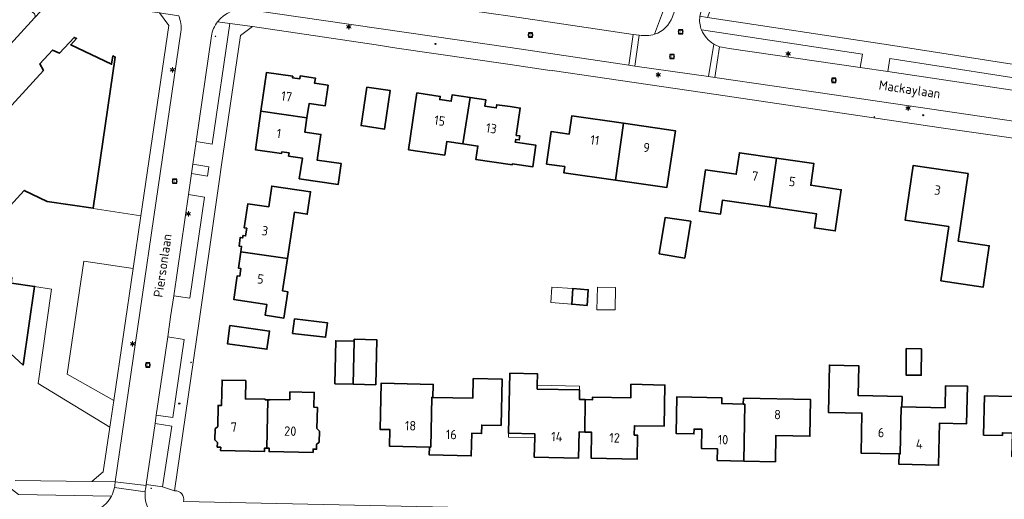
# Model space of a CAD drawing. Header units: metres. Extents: x 140853 to 145288, y 474558 to 480269.
# Tile 230 of 256: x 143906 to 144095, y 478140 to 478232. Entities that reach past the tile are written whole.
import ezdxf
from ezdxf.enums import TextEntityAlignment as Align

# ---------------------------------------------------------------- set-up
doc = ezdxf.new("R2010")
doc.units = ezdxf.units.M
doc.header["$MEASUREMENT"] = 0
for name, color, linetype, lineweight in [('B-WE-GR-BEPLANTING_CULTUUR_HEESTERS-G', 90, 'Continuous', 18), ('B-WE-GR-GRAS_KRUIDENRIJK-G', 80, 'Continuous', 18), ('B-WE-KL-ET_LS_OV_LICHTMAST-S', 190, 'Continuous', 18), ('B-WE-KL-WATER_BRANDLEIDING_PUT-S', 150, 'Continuous', 18), ('B-WE-OG-BEBOUWING-G', 7, 'Continuous', 35), ('B-WE-OG-BEBOUWING_BIJGEBOUW-G', 7, 'Continuous', 18), ('B-WE-OG-BEBOUWING_HUISNUMMER-T18', 10, 'Continuous', 18), ('B-WE-OG-BEBOUWING_LUIFEL-G', 7, 'Continuous', 18), ('B-WE-OG-BEBOUWING_STRAATNAAM-T18', 10, 'Continuous', 18), ('B-WE-OG-TERREIN_ERF-G', 7, 'Continuous', 18), ('B-WE-RI-GWA_RIOOLPUT-S', 30, 'Continuous', 18), ('B-WE-VH-VERHARDING_ASFALT-G', 252, 'Continuous', 18), ('B-WE-VH-VERHARDING_BETONSTRAATSTEEN-G', 252, 'Continuous', 18), ('B-WE-VH-VERHARDING_SIERBESTRATING-G', 252, 'Continuous', 18), ('B-WE-VH-VERHARDING_STRAATBAKSTEEN-G', 252, 'Continuous', 18), ('B-WE-VH-VERHARDING_TEGEL-G', 252, 'Continuous', 18), ('X-XX-XX-ALGEMEEN-S', 7, 'Continuous', 18)]:
    doc.layers.add(name, color=color, linetype=linetype, lineweight=lineweight)
doc.styles.add('NLCS-ISO', font='txt')

# ---------------------------------------------------------------- blocks, each defined once
blk = doc.blocks.new('SIE-WEG_AFVALBAK_TYPE_01')
for radius in [0.25, 0.156]:
    blk.add_circle((0, 0), radius)
blk = doc.blocks.new('B-SIE-WEG_LICHTMAST-SO')
at = {"ltscale": 0.1}
for p, q in [((-1.1, 0.63), (-2.19, 1.27)), ((0, 1.27), (0, 2.53)), ((1.1, 0.63), (2.19, 1.27)), ((-1.1, -0.63), (-2.19, -1.27)), ((0, -1.27), (0, -2.53)), ((1.1, -0.63), (2.19, -1.27))]:
    blk.add_line(p, q, dxfattribs=at)
at = {"flags": 128}
for points in [[(-1.16, 0.5), (1.16, 0.5)], [(-1.16, -0.5), (1.16, -0.5)]]:
    blk.add_lwpolyline(points, dxfattribs=at)
at = {"ltscale": 0.1}
blk.add_circle((0, 0), 1.27, dxfattribs=at)
at = {"style": 'NLCS-ISO'}
blk.add_attdef('TYPE', text='', height=1.8, dxfattribs=at).set_placement((0, 2.53), align=Align.BOTTOM_CENTER)
blk = doc.blocks.new('SRI-PUT_INSPECTIE-SO')
at = {"lineweight": -3, "flags": 128}
blk.add_lwpolyline([(-2, -2), (2, -2), (2, 2), (-2, 2)], close=True, dxfattribs=at)
at = {"lineweight": -3, "ltscale": 1.5}
blk.add_circle((0, 0), 2, dxfattribs=at)
at = {"ltscale": 0.1, "style": 'NLCS-ISO'}
blk.add_text('I', height=2.5, dxfattribs=at).set_placement((0, -0.01), align=Align.MIDDLE_CENTER)
blk = doc.blocks.new('SIE-WEG_STRAATPOT_BRANDKRAAN-SO')
blk.add_ellipse((0, 0), major_axis=(-0.729, 0), ratio=0.685994)
at = {"style": 'NLCS-ISO'}
blk.add_text('BR', height=0.4, dxfattribs=at).set_placement((-0.3, -0.15))

msp = doc.modelspace()

# ---------------------------------------------------------------- linework, layer by layer
at = {"layer": 'B-WE-GR-BEPLANTING_CULTUUR_HEESTERS-G', "ltscale": 0.2, "flags": 128}
for points in [[(143942.826, 478229.115), (143939.891, 478208.919), (143942.981, 478208.439), (143946.334, 478231.517), (143943.998, 478231.848), (143943.998, 478231.848, 0.1236808), (143942.826, 478229.115)], [(144040.119, 478227.057), (144040.547, 478226.962), (144041.975, 478226.708), (144067.055, 478223.102), (144067.49, 478225.631), (144036.655, 478230.263), (144036.655, 478230.263, 0.1417811), (144039.003, 478227.554), (144039.003, 478227.554, 0.0424707), (144040.119, 478227.057)]]:
    msp.add_lwpolyline(points, format="xyb", close=True, dxfattribs=at)
for points in [[(144115.349, 478218.199), (144072.705, 478224.816), (144072.333, 478222.341), (144114.978, 478215.948), (144115.349, 478218.199)], [(143939.258, 478204.554), (143939.009, 478202.797), (143942.068, 478202.303), (143942.325, 478204.093), (143939.258, 478204.554)]]:
    msp.add_lwpolyline(points, close=True, dxfattribs=at)
at = {"layer": 'B-WE-GR-GRAS_KRUIDENRIJK-G', "ltscale": 0.2, "flags": 128}
for points in [[(144023.574, 478229.42), (144024.744, 478229.287), (144024.744, 478229.287, 0.1169802), (144027.676, 478229.46), (144027.676, 478229.46), (144029.749, 478235.075), (144000, 478239.462), (143993.697, 478240.366), (143992.721, 478233.946), (144000, 478232.911), (144023.574, 478229.42)], [(143898.526, 478142.809, 0.4026923), (143898.666, 478141.448), (143898.666, 478141.448), (143898.74, 478141.391), (143898.74, 478141.391, 0.1572147), (143908.873, 478137.9), (143908.873, 478137.9), (143917.521, 478137.728), (143918.549, 478137.707), (143918.549, 478137.707, 0.2617357), (143923.657, 478141.016), (143923.657, 478141.016), (143905.871, 478141.362), (143900.977, 478145.143), (143900.977, 478145.143, 0.406331), (143900.288, 478145.061), (143900.288, 478145.061), (143898.526, 478142.809)]]:
    msp.add_lwpolyline(points, format="xyb", close=True, dxfattribs=at)
for points in [[(143938.419, 478198.76), (143935.593, 478179.395), (143938.667, 478178.912), (143941.478, 478198.28), (143938.419, 478198.76)], [(143924.122, 478159.348), (143927.821, 478184.586), (143918.39, 478186.005), (143915.2, 478164.415), (143924.122, 478159.348)], [(143934.442, 478171.503), (143932.256, 478156.526), (143935.459, 478156.12), (143937.584, 478171.015), (143934.442, 478171.503)], [(143932.027, 478154.955), (143930.342, 478143.278), (143933.469, 478142.827), (143935.219, 478154.455), (143932.027, 478154.955)]]:
    msp.add_lwpolyline(points, close=True, dxfattribs=at)
at = {"layer": 'B-WE-OG-BEBOUWING-G', "ltscale": 0.2, "flags": 128}
for points in [[(143902.264, 478194.415), (143906.995, 478199.547), (143911.344, 478197.462), (143920.163, 478196.164), (143924.419, 478225.091), (143923.95, 478225.315), (143923.712, 478223.72), (143915.897, 478227.435), (143916.991, 478228.624), (143916.521, 478228.847), (143913.704, 478225.799), (143912.404, 478226.413), (143909.963, 478223.775), (143910.665, 478222.51), (143899.743, 478210.613)], [(143892.256, 478179.375), (143906.761, 478166.136), (143908.973, 478181.182), (143908.973, 478181.182), (143904.515, 478181.813)]]:
    msp.add_lwpolyline(points, dxfattribs=at)
for points in [[(143952.309, 478214.727), (143961.103, 478213.429), (143961.509, 478216.188), (143964.576, 478215.736), (143965.159, 478219.693), (143962.567, 478220.075), (143962.714, 478221.074), (143959.816, 478221.486), (143959.731, 478220.903), (143958.345, 478221.104), (143958.391, 478221.42), (143953.385, 478222.147), (143952.309, 478214.727)], [(143972.561, 478219.305), (143971.485, 478211.965), (143975.976, 478211.299), (143977.067, 478218.663), (143972.561, 478219.305)], [(143992.333, 478217.337), (143988.907, 478217.843), (143988.725, 478216.611), (143986.549, 478216.939), (143986.642, 478217.552), (143982.156, 478218.227), (143980.565, 478207.333), (143987.502, 478206.318), (143987.88, 478208.901), (143990.967, 478208.45), (143992.333, 478217.337)], [(144000, 478215.593), (143997.451, 478215.964), (143997.359, 478215.341), (143995.183, 478215.662), (143995.364, 478216.889), (143992.333, 478217.337), (143990.967, 478208.45), (143993.836, 478208.03), (143993.459, 478205.447), (144000, 478204.491), (144000.377, 478204.436), (144000.406, 478204.64), (144004.355, 478204.068), (144004.953, 478208.194), (144001.004, 478208.767), (144001.086, 478209.331), (144001.769, 478209.232), (144001.877, 478209.975), (144001.194, 478210.074), (144001.953, 478215.309), (144000, 478215.593)], [(143952.309, 478214.727), (143951.239, 478207.344), (143956.227, 478206.621), (143956.273, 478206.938), (143957.688, 478206.732), (143957.602, 478206.139), (143960.254, 478205.754), (143959.642, 478201.792), (143967.094, 478200.714), (143967.668, 478204.683), (143963.046, 478205.351), (143963.78, 478210.263), (143960.703, 478210.717), (143961.103, 478213.429), (143952.309, 478214.727)], [(144021.744, 478212.423), (144011.848, 478213.852), (144011.342, 478210.348), (144007.878, 478210.849), (144006.977, 478204.613), (144010.471, 478204.109), (144010.299, 478202.921), (144020.167, 478201.503), (144021.744, 478212.423)], [(144020.167, 478201.503), (144030.01, 478200.088), (144031.641, 478210.993), (144021.744, 478212.423), (144020.167, 478201.503)], [(144051.036, 478205.732), (144043.903, 478206.777), (144043.297, 478202.642), (144037.436, 478203.501), (144036.256, 478195.586), (144040.284, 478195), (144040.678, 478197.711), (144049.669, 478196.402), (144051.036, 478205.732)], [(144049.669, 478196.402), (144058.659, 478195.093), (144058.262, 478192.372), (144062.265, 478191.799), (144063.41, 478199.683), (144057.561, 478200.54), (144058.169, 478204.687), (144051.036, 478205.732), (144049.669, 478196.402)], [(144086.153, 478192.32), (144087.675, 478202.787), (144077.181, 478204.333), (144075.653, 478193.85), (144083.988, 478192.636), (144082.478, 478182.255), (144090.607, 478181.07), (144091.758, 478188.98), (144085.793, 478189.849), (144086.153, 478192.32)], [(143957.376, 478186.512), (143958.693, 478195.373), (143961.166, 478195.006), (143961.804, 478199.299), (143954.375, 478200.403), (143953.783, 478196.417), (143949.808, 478197.008), (143949.096, 478192.388), (143949.59, 478192.312), (143949.366, 478190.859), (143948.872, 478190.935), (143948.799, 478190.461), (143948.35, 478190.547), (143948.11, 478188.904), (143948.585, 478188.834), (143948.437, 478187.825), (143957.376, 478186.512)], [(144028.523, 478187.435), (144033.43, 478186.616), (144034.602, 478193.646), (144029.676, 478194.35), (144028.523, 478187.435)], [(143948.437, 478187.825), (143947.976, 478184.684), (143948.471, 478184.612), (143948.249, 478183.143), (143947.754, 478183.218), (143947.109, 478178.682), (143953.4, 478177.746), (143953.138, 478175.651), (143956.694, 478175.138), (143957.443, 478180.164), (143956.454, 478180.311), (143957.376, 478186.512), (143948.437, 478187.825)], [(144014.733, 478177.549), (144014.98, 478180.53), (144011.99, 478180.76), (144011.813, 478177.765), (144014.733, 478177.549)], [(143958.697, 478174.986), (143958.357, 478172.201), (143964.678, 478171.456), (143965.018, 478174.241), (143958.697, 478174.986)], [(143946.366, 478173.695), (143945.876, 478170.221), (143953.451, 478169.153), (143953.941, 478172.627), (143946.366, 478173.695)], [(143970.157, 478170.715), (143966.638, 478170.789), (143966.464, 478162.541), (143969.983, 478162.467), (143970.157, 478170.715)], [(143969.983, 478162.467), (143974.282, 478162.376), (143974.463, 478170.975), (143970.164, 478171.065), (143970.157, 478170.715), (143969.983, 478162.467)], [(144078.764, 478169.245), (144075.868, 478169.274), (144075.816, 478164.202), (144078.713, 478164.173), (144078.764, 478169.245)], [(144074.502, 478149.134), (144074.689, 478149.131), (144074.853, 478158.128), (144074.994, 478158.125), (144075.039, 478160.125), (144066.621, 478160.315), (144066.75, 478166.013), (144061.151, 478166.14), (144060.947, 478157.082), (144067.375, 478156.937), (144067.203, 478149.299), (144074.502, 478149.134)], [(143953.415, 478150.219), (143953.589, 478159.465), (143953.128, 478159.475), (143953.13, 478159.585), (143949.331, 478159.662), (143949.403, 478163.162), (143944.861, 478163.255), (143944.759, 478158.396), (143944.109, 478158.41), (143944.025, 478154.391), (143943.515, 478153.901), (143943.471, 478151.802), (143943.96, 478151.291), (143943.942, 478150.421), (143944.592, 478150.408), (143944.578, 478149.754), (143952.97, 478149.578), (143952.984, 478150.228), (143953.415, 478150.219)], [(143984.57, 478150.437), (143984.538, 478148.938), (143992.551, 478148.754), (143992.65, 478153.067), (143994.53, 478153.028), (143994.564, 478154.657), (143998.283, 478154.579), (143998.47, 478163.437), (143992.941, 478163.553), (143992.861, 478159.764), (143985.233, 478159.925), (143985.002, 478159.93), (143984.801, 478150.432), (143984.57, 478150.437)], [(144014.281, 478153.313), (144014.389, 478159.53), (144013.267, 478159.553), (144013.304, 478161.372), (144005.193, 478161.541), (144005.208, 478162.281), (144005.253, 478164.441), (143999.982, 478164.551), (143999.724, 478153.083), (144004.739, 478152.979), (144004.72, 478152.219), (144004.628, 478148.518), (144013.116, 478148.34), (144013.221, 478153.339), (144014.281, 478153.313)], [(143985.233, 478159.925), (143985.286, 478162.425), (143975.288, 478162.635), (143975.102, 478153.827), (143976.982, 478153.788), (143976.915, 478150.598), (143984.57, 478150.437), (143984.801, 478150.432), (143985.002, 478159.93), (143985.233, 478159.925)], [(144014.281, 478153.313), (144015.612, 478153.281), (144015.532, 478148.302), (144024.316, 478148.11), (144024.416, 478152.709), (144023.776, 478152.723), (144023.816, 478154.52), (144029.478, 478154.406), (144029.642, 478162.314), (144023.143, 478162.449), (144023.089, 478159.85), (144015.791, 478160.001), (144015.781, 478159.501), (144014.389, 478159.53), (144014.281, 478153.313)], [(144074.994, 478158.125), (144074.853, 478158.128), (144074.689, 478149.131), (144074.502, 478149.134), (144074.453, 478147.135), (144082.034, 478146.949), (144082.215, 478155.005), (144087.418, 478154.887), (144087.58, 478162.085), (144083.382, 478162.18), (144083.286, 478157.938), (144074.994, 478158.125)], [(143953.415, 478150.219), (143953.884, 478150.209), (143953.869, 478149.569), (143962.273, 478149.396), (143962.287, 478150.046), (143962.937, 478150.032), (143962.955, 478150.912), (143963.465, 478151.402), (143963.508, 478153.501), (143963.018, 478154.011), (143963.101, 478158.031), (143962.451, 478158.044), (143962.509, 478160.893), (143957.86, 478160.988), (143957.829, 478159.489), (143954.03, 478159.566), (143954.028, 478159.456), (143953.589, 478159.465), (143953.415, 478150.219)], [(144044.755, 478147.765), (144044.921, 478158.668), (144044.653, 478158.672), (144040.514, 478158.755), (144040.536, 478159.865), (144031.917, 478160.039), (144031.787, 478153.053), (144035.2, 478152.966), (144035.22, 478153.865), (144036.73, 478153.832), (144036.649, 478150.163), (144039.699, 478150.096), (144039.65, 478147.877), (144044.755, 478147.765)], [(144044.653, 478158.672), (144044.921, 478158.668), (144044.755, 478147.765), (144050.808, 478147.633), (144050.888, 478152.658), (144057.394, 478152.517), (144057.526, 478159.512), (144044.675, 478159.771), (144044.653, 478158.672)], [(144096.169, 478153.099), (144096.076, 478148.615), (144105.289, 478148.45), (144105.504, 478160.458), (144096.296, 478160.623), (144096.287, 478160.123), (144090.809, 478160.221), (144090.673, 478152.718), (144094.268, 478152.664), (144094.276, 478153.164), (144096.169, 478153.099)]]:
    msp.add_lwpolyline(points, close=True, dxfattribs=at)
at = {"layer": 'B-WE-OG-BEBOUWING_BIJGEBOUW-G', "ltscale": 0.2, "flags": 128}
msp.add_lwpolyline([(144016.716, 478181.058), (144016.641, 478176.67), (144020.104, 478176.694), (144020.178, 478180.998), (144016.716, 478181.058)], close=True, dxfattribs=at)
at = {"layer": 'B-WE-OG-BEBOUWING_LUIFEL-G', "ltscale": 0.2, "flags": 128}
for points in [[(144011.813, 478177.765), (144011.99, 478180.76), (144008.002, 478181.066), (144007.772, 478178.076), (144011.813, 478177.765)], [(144013.304, 478161.372), (144013.319, 478162.092), (144005.208, 478162.281), (144005.193, 478161.541), (144013.304, 478161.372)], [(144004.739, 478152.979), (143999.724, 478153.083), (143999.708, 478152.324), (144004.72, 478152.219), (144004.739, 478152.979)]]:
    msp.add_lwpolyline(points, close=True, dxfattribs=at)
at = {"layer": 'B-WE-OG-TERREIN_ERF-G', "ltscale": 0.2, "flags": 128}
for points in [[(144113.158, 478431.957), (144069.709, 478316.904), (144044.379, 478250), (144037.821, 478232.674), (144072.455, 478227.44), (144115.755, 478220.64)], [(143899.743, 478210.613), (143910.665, 478222.51), (143909.963, 478223.775), (143912.404, 478226.413), (143913.704, 478225.799), (143916.521, 478228.847), (143916.991, 478228.624), (143915.897, 478227.435), (143923.712, 478223.72), (143923.95, 478225.315), (143924.419, 478225.091), (143920.163, 478196.164), (143920.148, 478196.065), (143929.305, 478194.717), (143934.639, 478231.119), (143932.851, 478233.546), (143912.513, 478236.393), (143908.948, 478232.619), (143899.664, 478222.481)], [(143905.235, 478144.067), (143919.925, 478143.858), (143922.122, 478145.696), (143923.376, 478154.253), (143909.67, 478162.621), (143912.217, 478180.638), (143908.973, 478181.182), (143906.761, 478166.136), (143892.256, 478179.375)]]:
    msp.add_lwpolyline(points, dxfattribs=at)
msp.add_lwpolyline([(144120.862, 478206.044), (144082.545, 478211.565), (144037.272, 478218.243), (144008.063, 478222.527), (144008.053, 478222.458), (144000, 478223.631), (143978.302, 478226.793), (143974.347, 478227.441), (143950.659, 478230.911), (143948.364, 478229.232), (143944.715, 478204.014), (143944.361, 478201.732), (143943.8, 478197.696), (143940.483, 478174.521), (143935.774, 478142.068), (143935.774, 478142.068, -0.5269188), (143937.467, 478140.015), (143937.467, 478140.015), (144000, 478138.657), (144032.175, 478137.958), (144098.251, 478136.581)], format="xyb", dxfattribs=at)
for points in [[(143961.103, 478213.429), (143960.703, 478210.717), (143963.78, 478210.263), (143963.046, 478205.351), (143967.668, 478204.683), (143967.094, 478200.714), (143959.642, 478201.792), (143960.254, 478205.754), (143957.602, 478206.139), (143957.688, 478206.732), (143956.273, 478206.938), (143956.227, 478206.621), (143951.239, 478207.344), (143952.309, 478214.727), (143953.385, 478222.147), (143958.391, 478221.42), (143958.345, 478221.104), (143959.731, 478220.903), (143959.816, 478221.486), (143962.714, 478221.074), (143962.567, 478220.075), (143965.159, 478219.693), (143964.576, 478215.736), (143961.509, 478216.188), (143961.103, 478213.429)], [(143972.561, 478219.305), (143977.067, 478218.663), (143975.976, 478211.299), (143971.485, 478211.965), (143972.561, 478219.305)], [(143992.333, 478217.337), (143995.364, 478216.889), (143995.183, 478215.662), (143997.359, 478215.341), (143997.451, 478215.964), (144000, 478215.593), (144001.953, 478215.309), (144001.194, 478210.074), (144001.877, 478209.975), (144001.769, 478209.232), (144001.086, 478209.331), (144001.004, 478208.767), (144004.953, 478208.194), (144004.355, 478204.068), (144000.406, 478204.64), (144000.377, 478204.436), (144000, 478204.491), (143993.459, 478205.447), (143993.836, 478208.03), (143990.967, 478208.45), (143987.88, 478208.901), (143987.502, 478206.318), (143980.565, 478207.333), (143982.156, 478218.227), (143986.642, 478217.552), (143986.549, 478216.939), (143988.725, 478216.611), (143988.907, 478217.843), (143992.333, 478217.337)], [(144020.167, 478201.503), (144010.299, 478202.921), (144010.471, 478204.109), (144006.977, 478204.613), (144007.878, 478210.849), (144011.342, 478210.348), (144011.848, 478213.852), (144021.744, 478212.423), (144031.641, 478210.993), (144030.01, 478200.088), (144020.167, 478201.503)], [(144051.036, 478205.732), (144058.169, 478204.687), (144057.561, 478200.54), (144063.41, 478199.683), (144062.265, 478191.799), (144058.262, 478192.372), (144058.659, 478195.093), (144049.669, 478196.402), (144040.678, 478197.711), (144040.284, 478195), (144036.256, 478195.586), (144037.436, 478203.501), (144043.297, 478202.642), (144043.903, 478206.777), (144051.036, 478205.732)], [(144075.653, 478193.85), (144077.181, 478204.333), (144087.675, 478202.787), (144086.153, 478192.32), (144085.793, 478189.849), (144091.758, 478188.98), (144090.607, 478181.07), (144082.478, 478182.255), (144083.988, 478192.636), (144075.653, 478193.85)], [(143929.305, 478194.717), (143920.148, 478196.065), (143920.163, 478196.164), (143911.344, 478197.462), (143906.995, 478199.547), (143902.264, 478194.415), (143900.784, 478195.779), (143898.276, 478193.059), (143900.114, 478191.364), (143897.864, 478188.923), (143904.638, 478182.807), (143904.515, 478181.813), (143908.973, 478181.182), (143912.217, 478180.638), (143909.67, 478162.621), (143923.376, 478154.253), (143924.122, 478159.348), (143915.2, 478164.415), (143918.39, 478186.005), (143927.821, 478184.586), (143929.305, 478194.717)], [(143957.376, 478186.512), (143956.454, 478180.311), (143957.443, 478180.164), (143956.694, 478175.138), (143953.138, 478175.651), (143953.4, 478177.746), (143947.109, 478178.682), (143947.754, 478183.218), (143948.249, 478183.143), (143948.471, 478184.612), (143947.976, 478184.684), (143948.437, 478187.825), (143948.585, 478188.834), (143948.11, 478188.904), (143948.35, 478190.547), (143948.799, 478190.461), (143948.872, 478190.935), (143949.366, 478190.859), (143949.59, 478192.312), (143949.096, 478192.388), (143949.808, 478197.008), (143953.783, 478196.417), (143954.375, 478200.403), (143961.804, 478199.299), (143961.166, 478195.006), (143958.693, 478195.373), (143957.376, 478186.512)], [(144028.523, 478187.435), (144029.676, 478194.35), (144034.602, 478193.646), (144033.43, 478186.616), (144028.523, 478187.435)], [(144011.99, 478180.76), (144014.98, 478180.53), (144014.733, 478177.549), (144011.813, 478177.765), (144011.99, 478180.76)], [(143958.697, 478174.986), (143965.018, 478174.241), (143964.678, 478171.456), (143958.357, 478172.201), (143958.697, 478174.986)], [(143946.366, 478173.695), (143953.941, 478172.627), (143953.451, 478169.153), (143945.876, 478170.221), (143946.366, 478173.695)], [(143970.157, 478170.715), (143970.164, 478171.065), (143974.463, 478170.975), (143974.282, 478162.376), (143969.983, 478162.467), (143966.464, 478162.541), (143966.638, 478170.789), (143970.157, 478170.715)], [(144078.764, 478169.245), (144078.713, 478164.173), (144075.816, 478164.202), (144075.868, 478169.274), (144078.764, 478169.245)], [(144074.994, 478158.125), (144083.286, 478157.938), (144083.382, 478162.18), (144087.58, 478162.085), (144087.418, 478154.887), (144082.215, 478155.005), (144082.034, 478146.949), (144074.453, 478147.135), (144074.502, 478149.134), (144067.203, 478149.299), (144067.375, 478156.937), (144060.947, 478157.082), (144061.151, 478166.14), (144066.75, 478166.013), (144066.621, 478160.315), (144075.039, 478160.125), (144074.994, 478158.125)], [(143953.589, 478159.465), (143954.028, 478159.456), (143954.03, 478159.566), (143957.829, 478159.489), (143957.86, 478160.988), (143962.509, 478160.893), (143962.451, 478158.044), (143963.101, 478158.031), (143963.018, 478154.011), (143963.508, 478153.501), (143963.465, 478151.402), (143962.955, 478150.912), (143962.937, 478150.032), (143962.287, 478150.046), (143962.273, 478149.396), (143953.869, 478149.569), (143953.884, 478150.209), (143953.415, 478150.219), (143952.984, 478150.228), (143952.97, 478149.578), (143944.578, 478149.754), (143944.592, 478150.408), (143943.942, 478150.421), (143943.96, 478151.291), (143943.471, 478151.802), (143943.515, 478153.901), (143944.025, 478154.391), (143944.109, 478158.41), (143944.759, 478158.396), (143944.861, 478163.255), (143949.403, 478163.162), (143949.331, 478159.662), (143953.13, 478159.585), (143953.128, 478159.475), (143953.589, 478159.465)], [(143985.233, 478159.925), (143992.861, 478159.764), (143992.941, 478163.553), (143998.47, 478163.437), (143998.283, 478154.579), (143994.564, 478154.657), (143994.53, 478153.028), (143992.65, 478153.067), (143992.551, 478148.754), (143984.538, 478148.938), (143984.57, 478150.437), (143976.915, 478150.598), (143976.982, 478153.788), (143975.102, 478153.827), (143975.288, 478162.635), (143985.286, 478162.425), (143985.233, 478159.925)], [(144014.389, 478159.53), (144015.781, 478159.501), (144015.791, 478160.001), (144023.089, 478159.85), (144023.143, 478162.449), (144029.642, 478162.314), (144029.478, 478154.406), (144023.816, 478154.52), (144023.776, 478152.723), (144024.416, 478152.709), (144024.316, 478148.11), (144015.532, 478148.302), (144015.612, 478153.281), (144014.281, 478153.313), (144013.221, 478153.339), (144013.116, 478148.34), (144004.628, 478148.518), (144004.72, 478152.219), (144004.739, 478152.979), (143999.724, 478153.083), (143999.982, 478164.551), (144005.253, 478164.441), (144005.208, 478162.281), (144005.193, 478161.541), (144013.304, 478161.372), (144013.267, 478159.553), (144014.389, 478159.53)], [(144044.755, 478147.765), (144039.65, 478147.877), (144039.699, 478150.096), (144036.649, 478150.163), (144036.73, 478153.832), (144035.22, 478153.865), (144035.2, 478152.966), (144031.787, 478153.053), (144031.917, 478160.039), (144040.536, 478159.865), (144040.514, 478158.755), (144044.653, 478158.672), (144044.675, 478159.771), (144057.526, 478159.512), (144057.394, 478152.517), (144050.888, 478152.658), (144050.808, 478147.633), (144044.755, 478147.765)], [(144096.169, 478153.099), (144094.276, 478153.164), (144094.268, 478152.664), (144090.673, 478152.718), (144090.809, 478160.221), (144096.287, 478160.123), (144096.296, 478160.623), (144105.504, 478160.458), (144105.289, 478148.45), (144096.076, 478148.615), (144096.169, 478153.099)]]:
    msp.add_lwpolyline(points, close=True, dxfattribs=at)
at = {"layer": 'B-WE-VH-VERHARDING_ASFALT-G', "ltscale": 0.2, "flags": 128}
for points in [[(143938.535, 478241.794), (143936.185, 478242.137), (143924.821, 478243.797), (143923.911, 478243.925), (143916.832, 478244.958), (143915.929, 478239.065), (143931.85, 478236.776), (143949.72, 478234.196), (143949.736, 478234.194), (144000, 478226.891), (144022.743, 478223.553), (144023.574, 478229.42), (144000, 478232.911), (143992.721, 478233.946), (143989.666, 478234.379), (143971.49, 478237.051), (143959.598, 478238.745), (143955.628, 478239.337), (143938.535, 478241.794)], [(144040.119, 478227.057), (144039.172, 478221.175), (144062.043, 478217.835), (144098.973, 478212.456), (144116.625, 478209.814), (144116.857, 478209.787), (144117.772, 478215.529), (144114.978, 478215.948), (144072.333, 478222.341), (144067.055, 478223.102), (144041.975, 478226.708), (144040.547, 478226.962), (144040.119, 478227.057)]]:
    msp.add_lwpolyline(points, close=True, dxfattribs=at)
for points in [[(143936.548, 478232.983, -0.1248166), (143936.985, 478229.93), (143936.985, 478229.93), (143924.368, 478143.81), (143930.31, 478143.083), (143930.342, 478143.278), (143932.027, 478154.955), (143932.027, 478154.955), (143932.256, 478156.526), (143934.442, 478171.503), (143935.008, 478175.384), (143935.593, 478179.395), (143938.419, 478198.76), (143939.009, 478202.797), (143939.258, 478204.554), (143939.891, 478208.919), (143942.826, 478229.115), (143942.826, 478229.115, -0.1236808), (143943.998, 478231.848), (143943.998, 478231.848, -0.2723242), (143949.72, 478234.196)], [(143908.873, 478137.9, -0.1572147), (143898.74, 478141.391)]]:
    msp.add_lwpolyline(points, format="xyb", dxfattribs=at)
at = {"layer": 'B-WE-VH-VERHARDING_BETONSTRAATSTEEN-G', "ltscale": 0.2, "flags": 128}
for points in [[(143920.911, 478130.414, -0.2258606), (143923.272, 478125.593), (143923.272, 478125.593), (143923.315, 478124.388), (143929.227, 478124.613), (143929.227, 478124.613, -0.4053789), (143935.345, 478129.854), (143935.345, 478129.854), (143935.38, 478135.298), (143935.38, 478135.298, -0.1676843), (143931.835, 478137.075), (143931.835, 478137.075, -0.2198855), (143930.13, 478141.884), (143930.13, 478141.884), (143924.252, 478142.701), (143924.252, 478142.701, -0.0715996), (143923.657, 478141.016), (143923.657, 478141.016, -0.2617357), (143918.549, 478137.707), (143918.549, 478137.707), (143918.648, 478137.702), (143918.528, 478131.586), (143918.528, 478131.586, -0.1071752), (143920.911, 478130.414)], [(143930.31, 478143.083), (143924.368, 478143.81), (143924.368, 478143.81, -0.0450642), (143924.252, 478142.701), (143924.252, 478142.701), (143930.13, 478141.884), (143930.13, 478141.884, -0.0188166), (143930.193, 478142.361), (143930.193, 478142.361), (143930.31, 478143.083)]]:
    msp.add_lwpolyline(points, format="xyb", close=True, dxfattribs=at)
at = {"layer": 'B-WE-VH-VERHARDING_SIERBESTRATING-G', "ltscale": 0.2, "flags": 128}
msp.add_lwpolyline([(143908.948, 478232.619, 0.4172057), (143908.915, 478233.326), (143908.915, 478233.326), (143906.861, 478235.186), (143906.861, 478235.186, -0.3122266), (143906.525, 478236.242), (143906.525, 478236.242), (143895.706, 478224.481), (143895.706, 478224.481, -0.2968875), (143896.834, 478224.33), (143896.834, 478224.33), (143898.982, 478222.444), (143898.982, 478222.444, 0.3014958), (143899.516, 478222.371), (143899.516, 478222.371), (143899.664, 478222.481), (143908.948, 478232.619)], format="xyb", close=True, dxfattribs=at)
at = {"layer": 'B-WE-VH-VERHARDING_STRAATBAKSTEEN-G', "ltscale": 0.2, "flags": 128}
for points in [[(144036.36, 478232.907), (144036.554, 478233.625), (144036.733, 478234.135), (144032.197, 478235.828), (144031.08, 478232.799), (144031.08, 478232.799, -0.2406931), (144027.676, 478229.46), (144027.676, 478229.46, -0.1169802), (144024.744, 478229.287), (144024.744, 478229.287), (144023.9, 478223.364), (144038.018, 478221.333), (144039.003, 478227.554), (144039.003, 478227.554, -0.1417811), (144036.655, 478230.263), (144036.655, 478230.263, -0.1433315), (144036.36, 478232.907)], [(144039.172, 478221.175), (144040.119, 478227.057), (144040.119, 478227.057, -0.0424707), (144039.003, 478227.554), (144039.003, 478227.554), (144038.018, 478221.333), (144039.172, 478221.175)]]:
    msp.add_lwpolyline(points, format="xyb", close=True, dxfattribs=at)
msp.add_lwpolyline([(144024.744, 478229.287), (144023.574, 478229.42), (144022.743, 478223.553), (144023.9, 478223.364), (144024.744, 478229.287)], close=True, dxfattribs=at)
at = {"layer": 'B-WE-VH-VERHARDING_TEGEL-G', "ltscale": 0.2, "flags": 128}
for points in [[(144031.08, 478232.799), (144032.197, 478235.828), (144032.586, 478236.913), (144032.635, 478237.044), (144030.585, 478237.357), (144029.749, 478235.075), (144027.676, 478229.46), (144027.676, 478229.46, 0.2406931), (144031.08, 478232.799)], [(143927.821, 478184.586), (143924.122, 478159.348), (143923.376, 478154.253), (143922.122, 478145.696), (143919.925, 478143.858), (143924.368, 478143.81), (143936.985, 478229.93), (143936.985, 478229.93, 0.1248166), (143936.548, 478232.983), (143936.548, 478232.983), (143932.851, 478233.546), (143934.639, 478231.119), (143929.305, 478194.717), (143927.821, 478184.586)], [(144072.705, 478224.816), (144115.349, 478218.199), (144115.755, 478220.64), (144072.455, 478227.44), (144037.821, 478232.674), (144036.36, 478232.907), (144036.36, 478232.907, 0.1433315), (144036.655, 478230.263), (144036.655, 478230.263), (144067.49, 478225.631), (144067.055, 478223.102), (144072.333, 478222.341), (144072.705, 478224.816)]]:
    msp.add_lwpolyline(points, format="xyb", close=True, dxfattribs=at)
for points in [[(144098.973, 478212.456), (144062.043, 478217.835), (144039.172, 478221.175), (144038.018, 478221.333), (144023.9, 478223.364), (144022.743, 478223.553), (144000, 478226.891), (143949.736, 478234.194), (143949.72, 478234.196), (143949.72, 478234.196, 0.2723242), (143943.998, 478231.848), (143943.998, 478231.848), (143946.334, 478231.517), (143946.334, 478231.517), (143950.659, 478230.911), (143974.347, 478227.441), (143978.302, 478226.793), (144000, 478223.631), (144008.053, 478222.458), (144008.063, 478222.527), (144037.272, 478218.243), (144082.545, 478211.565), (144120.862, 478206.044)], [(143905.871, 478141.362), (143923.657, 478141.016), (143923.657, 478141.016, 0.0715996), (143924.252, 478142.701), (143924.252, 478142.701, 0.0450642), (143924.368, 478143.81), (143924.368, 478143.81), (143919.925, 478143.858), (143919.925, 478143.858), (143905.235, 478144.067)], [(143937.467, 478140.015, 0.5269188), (143935.774, 478142.068), (143935.774, 478142.068), (143933.469, 478142.827), (143930.342, 478143.278), (143930.31, 478143.083), (143930.193, 478142.361), (143930.193, 478142.361, 0.0188166), (143930.13, 478141.884), (143930.13, 478141.884, 0.2198855), (143931.835, 478137.075)]]:
    msp.add_lwpolyline(points, format="xyb", dxfattribs=at)
msp.add_lwpolyline([(143933.469, 478142.827), (143935.774, 478142.068), (143940.483, 478174.521), (143943.8, 478197.696), (143944.361, 478201.732), (143944.715, 478204.014), (143948.364, 478229.232), (143950.659, 478230.911), (143946.334, 478231.517), (143942.981, 478208.439), (143939.891, 478208.919), (143939.258, 478204.554), (143942.325, 478204.093), (143942.068, 478202.303), (143939.009, 478202.797), (143938.419, 478198.76), (143941.478, 478198.28), (143938.667, 478178.912), (143935.593, 478179.395), (143935.008, 478175.384), (143934.442, 478171.503), (143937.584, 478171.015), (143935.459, 478156.12), (143932.256, 478156.526), (143932.027, 478154.955), (143935.219, 478154.455), (143933.469, 478142.827)], close=True, dxfattribs=at)

# ---------------------------------------------------------------- block references
at = {"layer": 'B-WE-KL-ET_LS_OV_LICHTMAST-S', "xscale": 0.2, "yscale": 0.2, "zscale": 0.2}
for p in [(143969.108, 478230.854), (144053.252, 478225.682), (143935.345, 478222.639), (144028.382, 478221.685), (144076.199, 478215.321), (143938.398, 478195.052), (143927.734, 478170.17)]:
    msp.add_blockref('B-SIE-WEG_LICHTMAST-SO', p, dxfattribs=at)
at = {"layer": 'B-WE-KL-WATER_BRANDLEIDING_PUT-S', "xscale": 0.2, "yscale": 0.2, "zscale": 0.2}
for p in [(143985.713, 478227.597), (144079.103, 478213.941), (143936.657, 478158.764)]:
    msp.add_blockref('SIE-WEG_STRAATPOT_BRANDKRAAN-SO', p, dxfattribs=at)
at = {"layer": 'B-WE-RI-GWA_RIOOLPUT-S', "xscale": 0.2, "yscale": 0.2, "zscale": 0.2}
for p in [(144003.91, 478229.318), (144032.649, 478229.915), (144031, 478225.202), (144061.999, 478220.624), (143935.783, 478201.318), (143930.641, 478166.159)]:
    msp.add_blockref('SRI-PUT_INSPECTIE-SO', p, dxfattribs=at)
at = {"layer": 'X-XX-XX-ALGEMEEN-S', "xscale": 0.2, "yscale": 0.2, "zscale": 0.2}
for p in [(143943.583, 478229.051), (144069.736, 478213.636), (143938.936, 478166.628), (143931.293, 478142.544)]:
    msp.add_blockref('SIE-WEG_AFVALBAK_TYPE_01', p, dxfattribs=at)

# ---------------------------------------------------------------- texts
at = {"layer": 'B-WE-OG-BEBOUWING_HUISNUMMER-T18', "style": 'NLCS-ISO'}
for s, rotation, p in [('17', 351.7, (143957.212, 478217.549)), ('15', 351.4, (143986.514, 478212.899)), ('13', 351.6, (143996.418, 478211.437)), ('1', 351.8, (143955.733, 478210.462)), ('11', 351.8, (144016.224, 478209.179)), ('9', 351.8, (144026.121, 478207.749)), ('7', 351.7, (144046.89, 478202.297)), ('5', 351.7, (144054.023, 478201.252)), ('3', 351.6, (144081.846, 478199.603)), ('3', 351.3, (143953.057, 478191.828)), ('5', 351.4, (143952.211, 478182.594)), ('8', 358.7, (144051.199, 478156.652)), ('18', 358.8, (143980.942, 478154.514)), ('20', 358.8, (143957.917, 478153.487)), ('16', 358.7, (143988.751, 478152.842)), ('6', 358.7, (144071.036, 478153.213)), ('14', 358.8, (144008.956, 478152.428)), ('12', 358.7, (144020.012, 478152.205)), ('10', 358.7, (144040.758, 478151.854)), ('4', 358.6, (144078.342, 478151.041))]:
    msp.add_text(s, height=1.8, rotation=rotation, dxfattribs=at).set_placement(p, align=Align.MIDDLE_CENTER)
msp.add_text('7', height=1.8, dxfattribs=at).set_placement((143947.111, 478154.257), align=Align.MIDDLE_CENTER)
at = {"layer": 'B-WE-OG-BEBOUWING_STRAATNAAM-T18', "style": 'NLCS-ISO'}
for s, rotation, p in [('Mackaylaan', 351.6, (144076.502, 478218.909)), ('Piersonlaan', 81.8, (143933.468, 478185.171))]:
    msp.add_text(s, height=1.8, rotation=rotation, dxfattribs=at).set_placement(p, align=Align.MIDDLE_CENTER)

doc.saveas('drawing.dxf')
